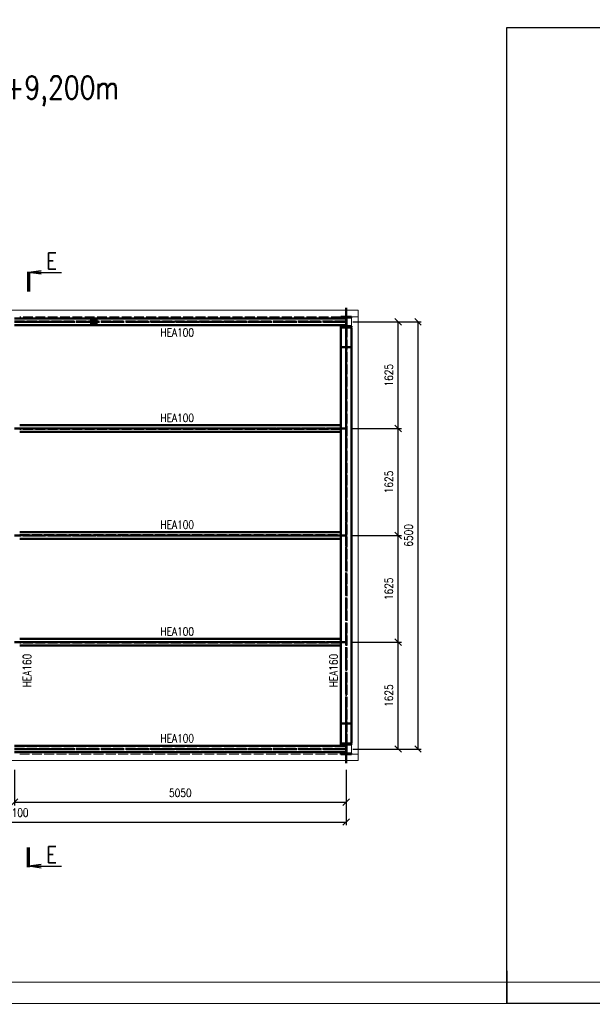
# Paper-space layout 'Layout1' of a CAD drawing. Extents: x -2 to 1033, y -36 to 596.
# Tile 12 of 56: x 483 to 657, y 0 to 299. Entities that reach past the tile are written whole.
import ezdxf
from ezdxf.enums import TextEntityAlignment as Align

# ---------------------------------------------------------------- set-up
doc = ezdxf.new("R2010")
doc.units = 0
doc.linetypes.add('ACAD_ISO02W100', pattern=[15, 12, -3])
doc.linetypes.add('ACAD_ISO04W100', pattern=[30.5, 24, -3, 0.5, -3])
doc.layers.get('0').update_dxf_attribs({"linetype": 'CONTINUOUS'})
doc.layers.get('DEFPOINTS').update_dxf_attribs({"color": 132, "linetype": 'CONTINUOUS'})
doc.layers.add('RAMECEK_HP', color=251, linetype='CONTINUOUS')
for name, color, linetype, lineweight in [('SS_KOTY', 3, 'CONTINUOUS', 25), ('SS_LEMOVÁNÍ', 211, 'CONTINUOUS', 50), ('SS_OPLASTENI-PANEL', 63, 'CONTINUOUS', 13), ('SS_PLNA_025', 7, 'CONTINUOUS', 25), ('SS_POPIS_PROFILU', 13, 'CONTINUOUS', 25), ('SS_REZ', 6, 'CONTINUOUS', 70), ('SS_SLOUPY NÁDSTAVBA', 183, 'CONTINUOUS', 50), ('SS_TEXT7', 6, 'CONTINUOUS', 70), ('SS_VAZNICE', 187, 'CONTINUOUS', 50)]:
    doc.layers.add(name, color=color, linetype=linetype, lineweight=lineweight)
doc.styles.add('ROMANS', font='romans.shx', dxfattribs={"width": 0.8})
doc.styles.add('romans.shx', font='romans.shx', dxfattribs={"height": 5})
doc.dimstyles.new('A-1_(2.5)_50AS', dxfattribs={"dimtxt": 2.5, "dimasz": 2, "dimexe": 1, "dimexo": 2, "dimgap": 0, "dimtad": 0, "dimdec": 1, "dimlfac": 50, "dimrnd": 1, "dimtxsty": 'ROMANS', "dimblk1": 'OBLIQUE', "dimblk2": 'OBLIQUE', "dimsah": 1, "dimcen": 2, "dimclrd": 256, "dimclre": 256, "dimclrt": 256, "dimadec": 1, "dimazin": 2, "dimtfac": 0.714286, "dimtdec": 1, "dimtmove": 0, "dimatfit": 3, "dimldrblk": 'OPEN', "dimfxl": 1, "dimtvp": 1.142857, "dimtfill": 1, "dimtolj": 1, "dimlwd": -1, "dimlwe": -1, "dimarcsym": 0})

# ---------------------------------------------------------------- blocks, each defined once
blk = doc.blocks.new('*U6')
at = {"layer": 'DEFPOINTS'}
blk.add_lwpolyline([(841, 0), (631, 0), (631, 297), (841, 297)], close=True, dxfattribs=at)
at = {"layer": 'RAMECEK_HP', "lineweight": 35, "const_width": 0.35}
for points in [[(0, 594), (0, 0), (841, 0), (841, 594)], [(6.5, 587.5), (6.5, 6.5), (834.5, 6.5), (834.5, 587.5)]]:
    blk.add_lwpolyline(points, close=True, dxfattribs=at)
at = {"layer": 'RAMECEK_HP', "lineweight": 50, "const_width": 0.5}
blk.add_lwpolyline([(631, 0), (631, 10)], dxfattribs=at)
blk.add_lwpolyline([(631, 0), (631, 10)], dxfattribs=at)
at = {"layer": 'DEFPOINTS', "style": 'ROMANS', "width": 0.8}
blk.add_attdef('TISK', text='', height=10, dxfattribs=at).set_placement((841, -33), align=Align.RIGHT)
blk = doc.blocks.new('_Oblique')
at = {"color": 0, "linetype": 'ByBlock', "lineweight": -2}
blk.add_line((-0.5, -0.5), (0.5, 0.5), dxfattribs=at)
blk = doc.blocks.new('*D48')
at = {"layer": 'DEFPOINTS', "color": 0, "transparency": 16777216}
for p in [(481.1, 73.14), (582.1, 73.14, -9024.54), (582.1, 61.22)]:
    blk.add_point(p, dxfattribs=at)
at = {"layer": 'SS_KOTY', "transparency": 16777216}
for p, q in [((481.1, 71.14), (481.1, 60.22)), ((582.1, 71.14), (582.1, 60.22)), ((481.1, 61.22), (582.1, 61.22))]:
    blk.add_line(p, q, dxfattribs=at)
at = {"layer": 'SS_KOTY', "transparency": 16777216, "xscale": 2, "yscale": 2, "zscale": 2, "rotation": 180}
blk.add_blockref('_Oblique', (481.1, 61.22), dxfattribs=at)
at = {"layer": 'SS_KOTY', "transparency": 16777216, "xscale": 2, "yscale": 2, "zscale": 2}
blk.add_blockref('_Oblique', (582.1, 61.22), dxfattribs=at)
at = {"layer": 'SS_KOTY', "transparency": 16777216, "insert": (531.6, 64.08), "char_height": 2.5, "attachment_point": 5, "style": 'ROMANS', "bg_fill": 3, "box_fill_scale": 1.1, "bg_fill_color": 256, "bg_fill_true_color": 13158600, "bg_fill_transparency": 0}
blk.add_mtext('\\A1;5050', dxfattribs=at)
blk = doc.blocks.new('_OPEN')
at = {"color": 0, "linetype": 'ByBlock'}
for p, q in [((-1, 0.17), (0, 0)), ((0, 0), (-1, -0.17)), ((0, 0), (-1, 0))]:
    blk.add_line(p, q, dxfattribs=at)
blk = doc.blocks.new('*D50')
at = {"layer": 'DEFPOINTS', "color": 0, "transparency": 16777216}
for p in [(380.1, 73.14, -9024.54), (582.1, 73.14), (582.1, 55.22)]:
    blk.add_point(p, dxfattribs=at)
at = {"layer": 'SS_KOTY', "transparency": 16777216}
for p, q in [((380.1, 71.14), (380.1, 54.22)), ((582.1, 71.14), (582.1, 54.22)), ((380.1, 55.22), (582.1, 55.22))]:
    blk.add_line(p, q, dxfattribs=at)
at = {"layer": 'SS_KOTY', "transparency": 16777216, "xscale": 2, "yscale": 2, "zscale": 2, "rotation": 180}
blk.add_blockref('_Oblique', (380.1, 55.22), dxfattribs=at)
at = {"layer": 'SS_KOTY', "transparency": 16777216, "xscale": 2, "yscale": 2, "zscale": 2}
blk.add_blockref('_Oblique', (582.1, 55.22), dxfattribs=at)
at = {"layer": 'SS_KOTY', "transparency": 16777216, "insert": (481.1, 58.08), "char_height": 2.5, "attachment_point": 5, "style": 'ROMANS', "bg_fill": 3, "box_fill_scale": 1.1, "bg_fill_color": 256, "bg_fill_true_color": 13158600, "bg_fill_transparency": 0}
blk.add_mtext('\\A1;10100', dxfattribs=at)
blk = doc.blocks.new('*D51')
at = {"layer": 'DEFPOINTS', "color": 0, "transparency": 16777216}
for p in [(582.1, 109.92), (597.94, 109.92), (582.1, 77.42)]:
    blk.add_point(p, dxfattribs=at)
at = {"layer": 'SS_KOTY', "transparency": 16777216}
for p, q in [((584.1, 109.92), (598.94, 109.92)), ((597.94, 77.42), (597.94, 109.92)), ((584.1, 77.42), (598.94, 77.42))]:
    blk.add_line(p, q, dxfattribs=at)
at = {"layer": 'SS_KOTY', "transparency": 16777216, "xscale": 2, "yscale": 2, "zscale": 2}
for p, rotation in [((597.94, 109.92), 90), ((597.94, 77.42), 270)]:
    blk.add_blockref('_Oblique', p, dxfattribs=dict(at, rotation=rotation))
at = {"layer": 'SS_KOTY', "transparency": 16777216, "insert": (595.08, 93.67), "char_height": 2.5, "attachment_point": 5, "rotation": 90, "style": 'ROMANS', "bg_fill": 3, "box_fill_scale": 1.1, "bg_fill_color": 256, "bg_fill_true_color": 13158600, "bg_fill_transparency": 0}
blk.add_mtext('\\A1;1625', dxfattribs=at)
blk = doc.blocks.new('*D52')
at = {"layer": 'DEFPOINTS', "color": 0, "transparency": 16777216}
for p in [(582.1, 142.42), (597.94, 142.42), (582.1, 109.92)]:
    blk.add_point(p, dxfattribs=at)
at = {"layer": 'SS_KOTY', "transparency": 16777216}
for p, q in [((584.1, 142.42), (598.94, 142.42)), ((597.94, 109.92), (597.94, 142.42)), ((584.1, 109.92), (598.94, 109.92))]:
    blk.add_line(p, q, dxfattribs=at)
at = {"layer": 'SS_KOTY', "transparency": 16777216, "xscale": 2, "yscale": 2, "zscale": 2}
for p, rotation in [((597.94, 142.42), 90), ((597.94, 109.92), 270)]:
    blk.add_blockref('_Oblique', p, dxfattribs=dict(at, rotation=rotation))
at = {"layer": 'SS_KOTY', "transparency": 16777216, "insert": (595.08, 126.17), "char_height": 2.5, "attachment_point": 5, "rotation": 90, "style": 'ROMANS', "bg_fill": 3, "box_fill_scale": 1.1, "bg_fill_color": 256, "bg_fill_true_color": 13158600, "bg_fill_transparency": 0}
blk.add_mtext('\\A1;1625', dxfattribs=at)
blk = doc.blocks.new('*D53')
at = {"layer": 'DEFPOINTS', "color": 0, "transparency": 16777216}
for p in [(582.1, 174.92), (597.94, 174.92), (582.1, 142.42)]:
    blk.add_point(p, dxfattribs=at)
at = {"layer": 'SS_KOTY', "transparency": 16777216}
for p, q in [((584.1, 174.92), (598.94, 174.92)), ((597.94, 142.42), (597.94, 174.92)), ((584.1, 142.42), (598.94, 142.42))]:
    blk.add_line(p, q, dxfattribs=at)
at = {"layer": 'SS_KOTY', "transparency": 16777216, "xscale": 2, "yscale": 2, "zscale": 2}
for p, rotation in [((597.94, 174.92), 90), ((597.94, 142.42), 270)]:
    blk.add_blockref('_Oblique', p, dxfattribs=dict(at, rotation=rotation))
at = {"layer": 'SS_KOTY', "transparency": 16777216, "insert": (595.08, 158.67), "char_height": 2.5, "attachment_point": 5, "rotation": 90, "style": 'ROMANS', "bg_fill": 3, "box_fill_scale": 1.1, "bg_fill_color": 256, "bg_fill_true_color": 13158600, "bg_fill_transparency": 0}
blk.add_mtext('\\A1;1625', dxfattribs=at)
blk = doc.blocks.new('*D54')
at = {"layer": 'DEFPOINTS', "color": 0, "transparency": 16777216}
for p in [(582.1, 207.42), (597.94, 207.42), (582.1, 174.92)]:
    blk.add_point(p, dxfattribs=at)
at = {"layer": 'SS_KOTY', "transparency": 16777216}
for p, q in [((584.1, 207.42), (598.94, 207.42)), ((597.94, 174.92), (597.94, 207.42)), ((584.1, 174.92), (598.94, 174.92))]:
    blk.add_line(p, q, dxfattribs=at)
at = {"layer": 'SS_KOTY', "transparency": 16777216, "xscale": 2, "yscale": 2, "zscale": 2}
for p, rotation in [((597.94, 207.42), 90), ((597.94, 174.92), 270)]:
    blk.add_blockref('_Oblique', p, dxfattribs=dict(at, rotation=rotation))
at = {"layer": 'SS_KOTY', "transparency": 16777216, "insert": (595.08, 191.17), "char_height": 2.5, "attachment_point": 5, "rotation": 90, "style": 'ROMANS', "bg_fill": 3, "box_fill_scale": 1.1, "bg_fill_color": 256, "bg_fill_true_color": 13158600, "bg_fill_transparency": 0}
blk.add_mtext('\\A1;1625', dxfattribs=at)
blk = doc.blocks.new('*D55')
at = {"layer": 'DEFPOINTS', "color": 0, "transparency": 16777216}
for p in [(582.1, 207.42), (582.1, 77.42), (603.94, 77.42)]:
    blk.add_point(p, dxfattribs=at)
at = {"layer": 'SS_KOTY', "transparency": 16777216}
for p, q in [((584.1, 207.42), (604.94, 207.42)), ((603.94, 207.42), (603.94, 77.42)), ((584.1, 77.42), (604.94, 77.42))]:
    blk.add_line(p, q, dxfattribs=at)
at = {"layer": 'SS_KOTY', "transparency": 16777216, "xscale": 2, "yscale": 2, "zscale": 2}
for p, rotation in [((603.94, 207.42), 90), ((603.94, 77.42), 270)]:
    blk.add_blockref('_Oblique', p, dxfattribs=dict(at, rotation=rotation))
at = {"layer": 'SS_KOTY', "transparency": 16777216, "insert": (601.08, 142.42), "char_height": 2.5, "attachment_point": 5, "rotation": 90, "style": 'ROMANS', "bg_fill": 3, "box_fill_scale": 1.1, "bg_fill_color": 256, "bg_fill_true_color": 13158600, "bg_fill_transparency": 0}
blk.add_mtext('\\A1;6500', dxfattribs=at)
blk = doc.blocks.new('*U86')
at = {"layer": 'SS_PLNA_025'}
blk.add_lwpolyline([(3.78, -6.25), (0, -5.72), (3.78, -5.2), (0, -5.72), (10, -5.72)], dxfattribs=at)
at = {"layer": 'SS_REZ'}
blk.add_line((0, -5.99), (0, 0), dxfattribs=at)
at = {"layer": 'SS_TEXT7', "style": 'ROMANS', "width": 0.8}
blk.add_attdef('REZs', text='', height=5, dxfattribs=at).set_placement((7, -4.72), align=Align.CENTER)
blk = doc.blocks.new('*U87')
at = {"layer": 'SS_PLNA_025'}
blk.add_lwpolyline([(3.78, 5.2), (0, 5.72), (3.78, 6.25), (0, 5.72), (10, 5.72)], dxfattribs=at)
at = {"layer": 'SS_REZ'}
blk.add_line((0, 5.99), (0, 0), dxfattribs=at)
at = {"layer": 'SS_TEXT7', "style": 'ROMANS', "width": 0.8}
blk.add_attdef('REZs', text='', height=5, dxfattribs=at).set_placement((7, 6.72), align=Align.CENTER)

psp = doc.layouts.get("Layout1")

# ---------------------------------------------------------------- linework, layer by layer
at = {"layer": 'SS_LEMOVÁNÍ', "color": 3, "linetype": 'ACAD_ISO02W100', "ltscale": 0.25}
for p, q in [((504.5009, 206.8641), (504.5009, 207.9841)), ((504.6209, 207.9841), (504.6209, 206.8641)), ((505.8609, 208.2241), (504.7409, 208.2241)), ((504.7409, 208.1041), (505.8609, 208.1041)), ((505.8609, 206.7441), (504.7409, 206.7441)), ((505.9809, 206.8641), (505.9809, 207.9841)), ((506.1009, 207.9841), (506.1009, 206.8641)), ((504.7409, 206.6241), (505.8609, 206.6241))]:
    psp.add_line(p, q, dxfattribs=at)
at = {"layer": 'SS_LEMOVÁNÍ', "color": 7, "linetype": 'ACAD_ISO04W100', "ltscale": 0.25}
psp.add_line((505.3009, 207.4241), (505.3009, 207.4241), dxfattribs=at)
at = {"layer": 'SS_LEMOVÁNÍ', "color": 3, "linetype": 'ACAD_ISO02W100', "ltscale": 0.25}
for centre, start, end in [((504.7409, 207.9841), 90, 180), ((504.7409, 206.8641), 180, 270), ((505.8609, 207.9841), 0, 90), ((505.8609, 206.8641), 270, 0)]:
    psp.add_arc(centre, 0.24, start, end, dxfattribs=at)
at = {"layer": 'SS_LEMOVÁNÍ', "color": 3, "linetype": 'ACAD_ISO02W100', "ltscale": 0.25, "extrusion": (6.0633e-13, -2.5115e-13, -1)}
psp.add_arc((-504.7409, 207.9841), 0.12, 0, 90, dxfattribs=at)
at = {"layer": 'SS_LEMOVÁNÍ', "color": 3, "linetype": 'ACAD_ISO02W100', "ltscale": 0.25, "extrusion": (6.0633e-13, 2.5115e-13, -1)}
psp.add_arc((-504.7409, 206.8641), 0.12, 270, 0, dxfattribs=at)
at = {"layer": 'SS_LEMOVÁNÍ', "color": 3, "linetype": 'ACAD_ISO02W100', "ltscale": 0.25, "extrusion": (-2.5115e-13, -6.0633e-13, -1)}
psp.add_arc((-505.8609, 207.9841), 0.12, 90, 180, dxfattribs=at)
at = {"layer": 'SS_LEMOVÁNÍ', "color": 3, "linetype": 'ACAD_ISO02W100', "ltscale": 0.25, "extrusion": (-2.5115e-13, 6.0633e-13, -1)}
psp.add_arc((-505.8609, 206.8641), 0.12, 180, 270, dxfattribs=at)
at = {"layer": 'SS_OPLASTENI-PANEL', "color": 9, "linetype": 'Continuous', "ltscale": 0.25}
psp.add_line((585.7009, 210.9441), (376.5009, 210.9441), dxfattribs=at)
at = {"layer": 'SS_OPLASTENI-PANEL', "color": 9, "linetype": 'ACAD_ISO02W100', "ltscale": 0.25}
for p, q in [((580.5009, 208.9441), (482.7009, 208.9441)), ((482.7009, 75.9041), (580.5009, 75.9041))]:
    psp.add_line(p, q, dxfattribs=at)
at = {"layer": 'SS_SLOUPY NÁDSTAVBA', "color": 1, "linetype": 'Continuous', "ltscale": 0.25}
for p, q in [((580.5009, 208.9441), (580.5009, 208.7641)), ((580.5009, 206.0841), (580.5009, 205.9041)), ((580.5009, 205.9039), (580.5009, 205.7039)), ((580.5009, 205.7037), (580.5009, 175.9241)), ((580.5009, 173.9241), (580.5009, 143.4241)), ((580.5009, 141.4241), (580.5009, 110.9241)), ((580.5009, 108.9241), (580.5009, 79.1445)), ((580.5009, 79.1443), (580.5009, 78.9443)), ((580.5009, 78.9441), (580.5009, 78.7641)), ((580.5009, 76.0841), (580.5009, 75.9041))]:
    psp.add_line(p, q, dxfattribs=at)
at = {"layer": 'SS_SLOUPY NÁDSTAVBA', "color": 3, "linetype": 'ACAD_ISO02W100', "ltscale": 0.25}
psp.add_line((580.5009, 205.7039), (580.5009, 205.7037), dxfattribs=at)
at = {"layer": 'SS_VAZNICE', "color": 1, "linetype": 'Continuous', "ltscale": 0.25}
for p, q in [((580.5009, 175.9241), (482.7009, 175.9241)), ((482.7009, 173.9241), (580.5009, 173.9241)), ((580.5009, 175.9241), (580.5009, 173.9241)), ((580.5009, 143.4241), (482.7009, 143.4241)), ((482.7009, 141.4241), (580.5009, 141.4241)), ((580.5009, 143.4241), (580.5009, 141.4241)), ((580.5009, 110.9241), (482.7009, 110.9241)), ((580.5009, 110.9241), (580.5009, 108.9241)), ((482.7009, 108.9241), (580.5009, 108.9241))]:
    psp.add_line(p, q, dxfattribs=at)
at = {"layer": 'SS_VAZNICE', "color": 3, "linetype": 'ACAD_ISO02W100', "ltscale": 0.25}
for p, q in [((482.7009, 174.9741), (580.5009, 174.9741)), ((580.5009, 174.8741), (482.7009, 174.8741)), ((482.7009, 142.4741), (580.5009, 142.4741)), ((580.5009, 142.3741), (482.7009, 142.3741)), ((482.7009, 109.9741), (580.5009, 109.9741)), ((580.5009, 109.8741), (482.7009, 109.8741))]:
    psp.add_line(p, q, dxfattribs=at)

# ---------------------------------------------------------------- block references
at = {"layer": 'RAMECEK_HP'}
psp.add_blockref('*U6', (0, 0), dxfattribs=at)
at = {"layer": 'SS_REZ'}
for name, p in [('*U87', (485.4197, 216.6659)), ('*U86', (485.4197, 47.4693))]:
    psp.add_blockref(name, p, dxfattribs=at).add_auto_attribs({'REZs': 'E'})

# ---------------------------------------------------------------- texts
at = {"layer": 'SS_POPIS_PROFILU', "color": 6, "style": 'romans.shx', "width": 0.8}
psp.add_text('ÚROVEŇ +9,200m', height=7, dxfattribs=at).set_placement((444.3065, 275.2075))
at = {"layer": 'SS_POPIS_PROFILU', "color": 13, "style": 'romans.shx', "width": 0.8}
for p in [(525.5621, 202.9241), (525.5621, 176.9341), (525.5621, 144.4341), (525.5621, 111.9341), (525.5621, 79.4341)]:
    psp.add_text('HEA100', height=2.5, dxfattribs=at).set_placement(p)
for p in [(486.2009, 96.1926), (579.4909, 96.1926)]:
    psp.add_text('HEA160', height=2.5, rotation=90, dxfattribs=at).set_placement(p)

# ---------------------------------------------------------------- next in the draw order: dimensions: what is measured, and where the dimension line sits
at = {"layer": 'SS_KOTY'}
dim = psp.add_linear_dim(base=(597.9397, 109.9241), p1=(582.1009, 77.4241), p2=(582.1009, 109.9241), angle=90, dimstyle='A-1_(2.5)_50AS', dxfattribs=at)
dim.commit()
dim.dimension.update_dxf_attribs({"geometry": '*D51', "text_midpoint": (595.0826, 93.6741)})
dim = psp.add_linear_dim(base=(582.1009, 61.2205), p1=(481.1009, 73.1443), p2=(582.1009, 73.1443, -9024.54), dimstyle='A-1_(2.5)_50AS', override={"dimtmove": 1}, dxfattribs=at)
dim.commit()
dim.dimension.update_dxf_attribs({"geometry": '*D48', "text_midpoint": (531.6009, 64.0776)})

# ---------------------------------------------------------------- next in the draw order: dimensions: what is measured, and where the dimension line sits
dim = psp.add_linear_dim(base=(597.9397, 142.4241), p1=(582.1009, 109.9241), p2=(582.1009, 142.4241), angle=90, dimstyle='A-1_(2.5)_50AS', override={"dimtmove": 1}, dxfattribs=at)
dim.commit()
dim.dimension.update_dxf_attribs({"geometry": '*D52', "text_midpoint": (595.0826, 126.1741)})
dim = psp.add_linear_dim(base=(582.1009, 55.2205), p1=(380.1009, 73.1443, -9024.54), p2=(582.1009, 73.1443), dimstyle='A-1_(2.5)_50AS', dxfattribs=at)
dim.commit()
dim.dimension.update_dxf_attribs({"geometry": '*D50', "text_midpoint": (481.1009, 58.0776)})

# ---------------------------------------------------------------- next in the draw order: linework, layer by layer
at = {"layer": 'SS_OPLASTENI-PANEL', "color": 9, "linetype": 'Continuous', "ltscale": 0.25}
psp.add_line((376.5009, 73.9041), (585.7009, 73.9041), dxfattribs=at)

# ---------------------------------------------------------------- next in the draw order: dimensions: what is measured, and where the dimension line sits
at = {"layer": 'SS_KOTY'}
dim = psp.add_linear_dim(base=(597.9397, 174.9241), p1=(582.1009, 142.4241), p2=(582.1009, 174.9241), angle=90, dimstyle='A-1_(2.5)_50AS', override={"dimtmove": 1}, dxfattribs=at)
dim.commit()
dim.dimension.update_dxf_attribs({"geometry": '*D53', "text_midpoint": (595.0826, 158.6741)})

# ---------------------------------------------------------------- next in the draw order: dimensions: what is measured, and where the dimension line sits
dim = psp.add_linear_dim(base=(597.9397, 207.4241), p1=(582.1009, 174.9241), p2=(582.1009, 207.4241), angle=90, dimstyle='A-1_(2.5)_50AS', override={"dimtmove": 1}, dxfattribs=at)
dim.commit()
dim.dimension.update_dxf_attribs({"geometry": '*D54', "text_midpoint": (595.0826, 191.1741)})

# ---------------------------------------------------------------- next in the draw order: dimensions: what is measured, and where the dimension line sits
dim = psp.add_linear_dim(base=(603.9397, 77.4241), p1=(582.1009, 207.4241), p2=(582.1009, 77.4241), angle=90, dimstyle='A-1_(2.5)_50AS', override={"dimtmove": 1}, dxfattribs=at)
dim.commit()
dim.dimension.update_dxf_attribs({"geometry": '*D55', "text_midpoint": (601.0826, 142.4241)})

# ---------------------------------------------------------------- next in the draw order: linework, layer by layer
at = {"layer": 'SS_OPLASTENI-PANEL', "color": 9, "linetype": 'Continuous', "ltscale": 0.25}
for p, q in [((585.7009, 208.9441), (585.7009, 210.9441)), ((583.7009, 206.0841), (583.7009, 208.7641)), ((585.7009, 75.9041), (585.7009, 208.9441)), ((583.7009, 205.7037), (583.7009, 205.9041)), ((583.7009, 78.9441), (583.7009, 79.1445)), ((583.7009, 76.0841), (583.7009, 78.7641)), ((585.7009, 73.9041), (585.7009, 75.9041))]:
    psp.add_line(p, q, dxfattribs=at)
at = {"layer": 'SS_OPLASTENI-PANEL', "color": 9, "linetype": 'ACAD_ISO02W100', "ltscale": 0.25}
for p, q in [((585.7009, 208.9441), (583.7009, 208.9441)), ((583.7009, 75.9041), (585.7009, 75.9041))]:
    psp.add_line(p, q, dxfattribs=at)
at = {"layer": 'SS_SLOUPY NÁDSTAVBA', "color": 7, "linetype": 'ACAD_ISO04W100', "ltscale": 0.25}
for p, q in [((582.1009, 193.7039), (582.1009, 211.7039)), ((582.1009, 207.4241), (582.1009, 77.4241)), ((582.1009, 207.4241), (582.1009, 207.4241)), ((582.1009, 91.1443), (582.1009, 73.1443)), ((582.1009, 77.4241), (582.1009, 77.4241))]:
    psp.add_line(p, q, dxfattribs=at)
at = {"layer": 'SS_SLOUPY NÁDSTAVBA', "color": 1, "linetype": 'Continuous', "ltscale": 0.25}
for p, q in [((583.7009, 208.9441), (580.5009, 208.9441)), ((580.5009, 208.7641), (581.7409, 208.7641)), ((582.0409, 208.4241), (582.0409, 208.4641)), ((582.1609, 208.4641), (582.1609, 206.3841)), ((582.4609, 208.7641), (583.7009, 208.7641)), ((583.7009, 208.7641), (583.7009, 208.9441)), ((581.7409, 206.0841), (580.5009, 206.0841)), ((580.5009, 205.9041), (583.7009, 205.9041)), ((583.7009, 205.9039), (580.5009, 205.9039)), ((580.5009, 205.7039), (583.7009, 205.7039)), ((583.7009, 205.7037), (580.5009, 205.7037)), ((582.0409, 206.3841), (582.0409, 206.4241)), ((583.7009, 206.0841), (582.4609, 206.0841)), ((583.7009, 205.9041), (583.7009, 206.0841)), ((583.7009, 79.1445), (583.7009, 205.7037)), ((580.5009, 79.1445), (583.7009, 79.1445)), ((583.7009, 79.1443), (580.5009, 79.1443)), ((580.5009, 78.9443), (583.7009, 78.9443)), ((583.7009, 78.9441), (580.5009, 78.9441)), ((580.5009, 78.7641), (581.7409, 78.7641)), ((582.0409, 78.4241), (582.0409, 78.4641)), ((582.1609, 78.4641), (582.1609, 76.3841)), ((582.4609, 78.7641), (583.7009, 78.7641)), ((583.7009, 78.7641), (583.7009, 78.9441)), ((581.7409, 76.0841), (580.5009, 76.0841)), ((580.5009, 75.9041), (583.7009, 75.9041)), ((582.0409, 76.3841), (582.0409, 76.4241)), ((583.7009, 76.0841), (582.4609, 76.0841)), ((583.7009, 75.9041), (583.7009, 76.0841))]:
    psp.add_line(p, q, dxfattribs=at)
at = {"layer": 'SS_SLOUPY NÁDSTAVBA', "color": 3, "linetype": 'ACAD_ISO02W100', "ltscale": 0.25}
for p, q in [((582.0409, 79.1445), (582.0409, 205.7037)), ((582.1609, 205.7037), (582.1609, 79.1445)), ((580.5009, 199.7039), (583.7009, 199.7039)), ((583.7009, 85.1443), (580.5009, 85.1443))]:
    psp.add_line(p, q, dxfattribs=at)
at = {"layer": 'SS_SLOUPY NÁDSTAVBA', "color": 1, "linetype": 'Continuous', "ltscale": 0.25, "extrusion": (5.023e-14, 1.21266e-13, -1)}
psp.add_arc((-581.7409, 208.4641), 0.3, 90, 180, dxfattribs=at)
at = {"layer": 'SS_SLOUPY NÁDSTAVBA', "color": 1, "linetype": 'Continuous', "ltscale": 0.25, "extrusion": (-1.21266e-13, 5.023e-14, -1)}
psp.add_arc((-582.4609, 208.4641), 0.3, 0, 90, dxfattribs=at)
at = {"layer": 'SS_SLOUPY NÁDSTAVBA', "color": 1, "linetype": 'Continuous', "ltscale": 0.25, "extrusion": (5.023e-14, -1.21266e-13, -1)}
psp.add_arc((-581.7409, 206.3841), 0.3, 180, 270, dxfattribs=at)
at = {"layer": 'SS_SLOUPY NÁDSTAVBA', "color": 1, "linetype": 'Continuous', "ltscale": 0.25, "extrusion": (-1.21266e-13, -5.023e-14, -1)}
psp.add_arc((-582.4609, 206.3841), 0.3, 270, 0, dxfattribs=at)
at = {"layer": 'SS_SLOUPY NÁDSTAVBA', "color": 1, "linetype": 'Continuous', "ltscale": 0.25, "extrusion": (0, 0, -1)}
for centre, start, end in [((-581.7409, 78.4641), 90, 180), ((-582.4609, 78.4641), 0, 90), ((-581.7409, 76.3841), 180, 270), ((-582.4609, 76.3841), 270, 0)]:
    psp.add_arc(centre, 0.3, start, end, dxfattribs=at)
at = {"layer": 'SS_VAZNICE', "color": 7, "linetype": 'ACAD_ISO04W100', "ltscale": 0.25}
for p, q in [((582.1009, 207.4241), (481.1009, 207.4241)), ((582.1009, 174.9241), (481.1009, 174.9241)), ((582.1009, 142.4241), (481.1009, 142.4241)), ((582.1009, 109.9241), (481.1009, 109.9241)), ((582.1009, 77.4241), (481.1009, 77.4241))]:
    psp.add_line(p, q, dxfattribs=at)
at = {"layer": 'SS_VAZNICE', "color": 1, "linetype": 'Continuous', "ltscale": 0.25}
for p, q in [((582.0409, 208.4241), (481.1609, 208.4241)), ((582.0409, 206.4241), (582.0409, 208.4241)), ((481.1609, 206.4241), (582.0409, 206.4241)), ((582.0409, 78.4241), (481.1609, 78.4241)), ((582.0409, 76.4241), (582.0409, 78.4241)), ((481.1609, 76.4241), (582.0409, 76.4241))]:
    psp.add_line(p, q, dxfattribs=at)
at = {"layer": 'SS_VAZNICE', "color": 3, "linetype": 'ACAD_ISO02W100', "ltscale": 0.25}
for p, q in [((481.1609, 207.4741), (582.0409, 207.4741)), ((582.0409, 207.3741), (481.1609, 207.3741)), ((481.1609, 77.4741), (582.0409, 77.4741)), ((582.0409, 77.3741), (481.1609, 77.3741))]:
    psp.add_line(p, q, dxfattribs=at)

doc.saveas('drawing.dxf')
